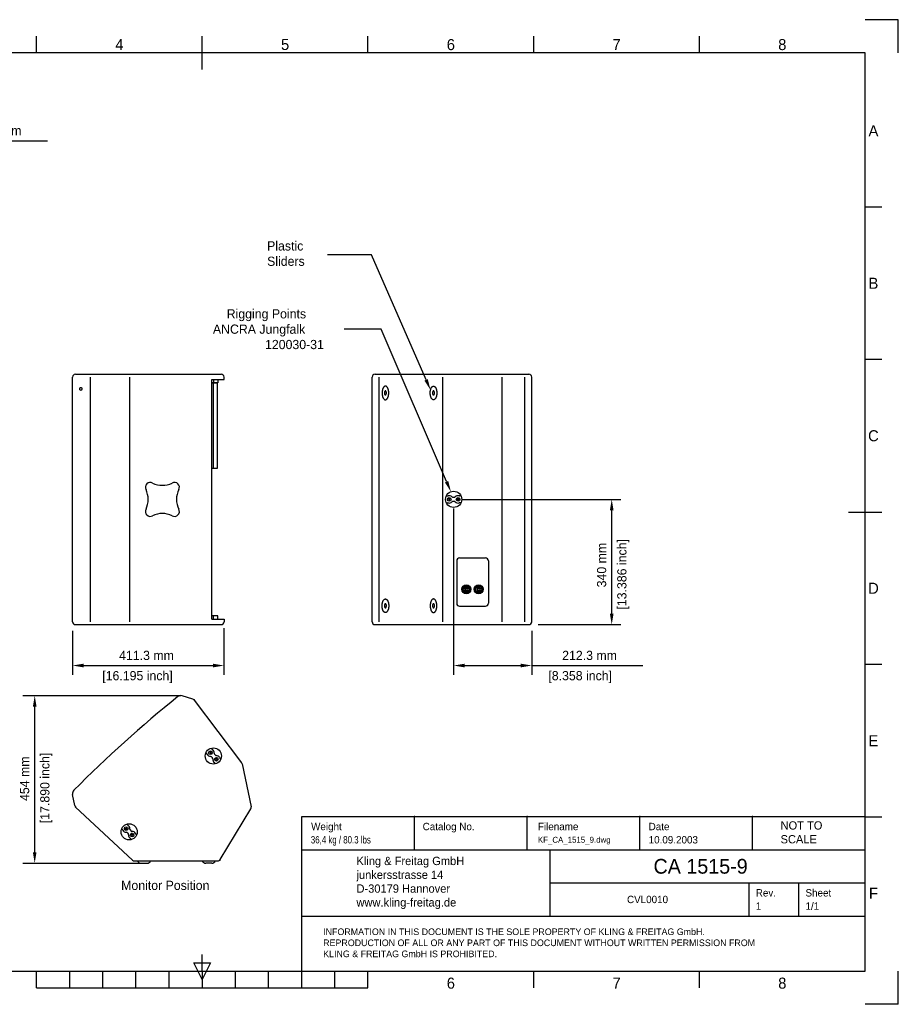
# Model space of a CAD drawing. Extents: x -90 to 3690, y 549 to 3222.
# Tile 2 of 2: x 1304 to 3690, y 549 to 3222. Entities that reach past the tile are written whole.
import ezdxf
from ezdxf.enums import TextEntityAlignment as Align

# ---------------------------------------------------------------- set-up
doc = ezdxf.new("R2010")
doc.units = 0
for name, color, linetype in [('KF_CA_1515_9_DIM', 1, 'CONTINUOUS'), ('KF_CA_1515_9_REAR', 7, 'CONTINUOUS'), ('KF_CA_1515_9_SIDE', 7, 'CONTINUOUS'), ('KF_CA_1515_9_TOP', 7, 'CONTINUOUS'), ('KF_FRAME_025', 7, 'CONTINUOUS'), ('KF_FRAME_050', 6, 'CONTINUOUS'), ('KF_FRAME_070', 5, 'CONTINUOUS'), ('KF_FRAME_200', 8, 'CONTINUOUS')]:
    doc.layers.add(name, color=color, linetype=linetype)

# ---------------------------------------------------------------- blocks, each defined once
blk = doc.blocks.new('KF_CA_1515_9_SIDE')
at = {"layer": 'KF_CA_1515_9_SIDE'}
for p, q in [((-197.7, 0), (197.7, 0)), ((-205.7, -672), (-205.7, -8)), ((-157, -672), (-157, -8)), ((-50.4, -672), (-50.4, -8)), ((172.2, -665), (172.2, -15)), ((172.2, -15), (205.7, -15)), ((189.2, -24), (172.2, -24)), ((189.2, -24), (172.2, -24)), ((172.2, -24), (176.2, -24)), ((176.2, -24), (176.2, -256)), ((176.2, -24), (187.2, -24)), ((177.2, -15), (177.2, -24)), ((187.2, -24), (187.2, -256)), ((189.2, -15), (189.2, -24)), ((205.7, -15), (205.7, -8)), ((187.2, -256), (172.2, -256)), ((189.2, -656), (172.2, -656)), ((172.2, -665), (205.7, -665)), ((177.2, -665), (177.2, -656)), ((189.2, -665), (189.2, -656)), ((205.7, -665), (205.7, -672)), ((-197.7, -680), (197.7, -680))]:
    blk.add_line(p, q, dxfattribs=at)
blk.add_polyline3d([(-183.2, -44, 0), (-183.4, -44, 0), (-183.5, -44, 0), (-183.6, -44, 0), (-183.8, -43.9, 0), (-183.9, -43.9, 0), (-184, -43.8, 0), (-184.1, -43.8, 0), (-184.3, -43.7, 0), (-184.4, -43.6, 0), (-184.5, -43.5, 0), (-184.6, -43.4, 0), (-184.7, -43.3, 0), (-184.8, -43.2, 0), (-184.9, -43.1, 0), (-185, -43, 0), (-185.1, -42.8, 0), (-185.2, -42.7, 0), (-185.3, -42.5, 0), (-185.4, -42.4, 0), (-185.5, -42.2, 0), (-185.5, -42.1, 0), (-185.6, -41.9, 0), (-185.6, -41.7, 0), (-185.7, -41.5, 0), (-185.7, -41.3, 0), (-185.8, -41.2, 0), (-185.8, -41, 0), (-185.9, -40.8, 0), (-185.9, -40.6, 0), (-185.9, -40.4, 0), (-185.9, -40.2, 0), (-185.9, -40, 0), (-185.9, -39.8, 0), (-185.9, -39.6, 0), (-185.9, -39.4, 0), (-185.9, -39.2, 0), (-185.8, -39, 0), (-185.8, -38.8, 0), (-185.7, -38.7, 0), (-185.7, -38.5, 0), (-185.6, -38.3, 0), (-185.6, -38.1, 0), (-185.5, -37.9, 0), (-185.5, -37.8, 0), (-185.4, -37.6, 0), (-185.3, -37.5, 0), (-185.2, -37.3, 0), (-185.1, -37.2, 0), (-185, -37, 0), (-184.9, -36.9, 0), (-184.8, -36.8, 0), (-184.7, -36.7, 0), (-184.6, -36.6, 0), (-184.5, -36.5, 0), (-184.4, -36.4, 0), (-184.3, -36.3, 0), (-184.1, -36.2, 0), (-184, -36.2, 0), (-183.9, -36.1, 0), (-183.8, -36.1, 0), (-183.6, -36, 0), (-183.5, -36, 0), (-183.4, -36, 0), (-183.2, -36, 0), (-183.1, -36, 0), (-183, -36, 0), (-182.8, -36, 0), (-182.7, -36.1, 0), (-182.6, -36.1, 0), (-182.5, -36.2, 0), (-182.3, -36.2, 0), (-182.2, -36.3, 0), (-182.1, -36.4, 0), (-182, -36.5, 0), (-181.9, -36.6, 0), (-181.7, -36.7, 0), (-181.6, -36.8, 0), (-181.5, -36.9, 0), (-181.4, -37, 0), (-181.3, -37.2, 0), (-181.2, -37.3, 0), (-181.2, -37.5, 0), (-181.1, -37.6, 0), (-181, -37.8, 0), (-180.9, -37.9, 0), (-180.9, -38.1, 0), (-180.8, -38.3, 0), (-180.8, -38.5, 0), (-180.7, -38.7, 0), (-180.7, -38.8, 0), (-180.6, -39, 0), (-180.6, -39.2, 0), (-180.6, -39.4, 0), (-180.6, -39.6, 0), (-180.6, -39.8, 0), (-180.6, -40, 0), (-180.6, -40.2, 0), (-180.6, -40.4, 0), (-180.6, -40.6, 0), (-180.6, -40.8, 0), (-180.6, -41, 0), (-180.7, -41.2, 0), (-180.7, -41.3, 0), (-180.8, -41.5, 0), (-180.8, -41.7, 0), (-180.9, -41.9, 0), (-180.9, -42.1, 0), (-181, -42.2, 0), (-181.1, -42.4, 0), (-181.2, -42.5, 0), (-181.2, -42.7, 0), (-181.3, -42.8, 0), (-181.4, -43, 0), (-181.5, -43.1, 0), (-181.6, -43.2, 0), (-181.7, -43.3, 0), (-181.9, -43.4, 0), (-182, -43.5, 0), (-182.1, -43.6, 0), (-182.2, -43.7, 0), (-182.3, -43.8, 0), (-182.5, -43.8, 0), (-182.6, -43.9, 0), (-182.7, -43.9, 0), (-182.8, -44, 0), (-183, -44, 0), (-183.1, -44, 0), (-183.2, -44, 0)], dxfattribs=at)
for centre, radius, start, end in [((-197.7, -8), 8, 90, 180), ((197.7, -8), 8, 0, 90), ((5, -306.8), 13, 58.6012, 211.4006), ((71.5, -306.8), 13, 328.6012, 121.4006), ((-62.2, -340), 62, 334.7358, 25.264), ((38.2, -239.6), 62, 244.7358, 295.264), ((138.6, -340), 62, 154.7358, 205.264), ((5, -373.2), 13, 148.6012, 301.4006), ((71.5, -373.2), 13, 238.6013, 31.4006), ((38.2, -440.4), 62, 64.7358, 115.264), ((-197.7, -672), 8, 180, 270), ((197.7, -672), 8, 270, 0)]:
    blk.add_arc(centre, radius, start, end, dxfattribs=at)
blk = doc.blocks.new('KF_CA_1515_9_REAR')
at = {"layer": 'KF_CA_1515_9_REAR'}
for p, q in [((-208.8, 0), (208.8, 0)), ((-216.8, -672), (-216.8, -8)), ((-197.5, -672), (-197.5, -8)), ((-24.4, -672), (-24.4, -8)), ((136, -672), (136, -8)), ((197.9, -672), (197.9, -8)), ((216.8, -672), (216.8, -8)), ((-15.3, -330.5), (-11, -330.5)), ((-9.6, -337.9), (-7.5, -340)), ((-9.6, -342.1), (-7.5, -340)), ((-7.5, -340), (-5.3, -337.9)), ((-7.5, -340), (-5.3, -342.1)), ((6.7, -334.5), (2.4, -334.5)), ((6.7, -345.5), (2.4, -345.5)), ((16.5, -340), (14.4, -337.9)), ((16.5, -340), (14.4, -342.1)), ((18.7, -337.9), (16.5, -340)), ((18.7, -342.1), (16.5, -340)), ((24.4, -330.5), (20.1, -330.5)), ((-15.3, -349.5), (-11, -349.5)), ((24.4, -349.5), (20.1, -349.5)), ((12.8, -507), (12.8, -622)), ((20.8, -499), (90.8, -499)), ((98.8, -507), (98.8, -622)), ((30.1, -581.3), (31.1, -581.3)), ((30.1, -587), (31.1, -587)), ((35.4, -580.5), (35.1, -580.2)), ((35.2, -588.2), (35.5, -587.9)), ((37.3, -582.3), (36.8, -581.8)), ((36.8, -586.5), (37.3, -586)), ((41, -582.2), (41.5, -581.7)), ((41.5, -586.4), (41, -585.9)), ((42.8, -580.4), (43.1, -580)), ((43.2, -588.1), (42.9, -587.8)), ((47.5, -582.2), (48.5, -582.2)), ((47.5, -586), (48.5, -586)), ((63.5, -581.3), (64.5, -581.3)), ((63.5, -587), (64.5, -587)), ((68.8, -580.5), (68.5, -580.2)), ((68.6, -588.2), (68.9, -587.9)), ((70.7, -582.3), (70.2, -581.8)), ((70.2, -586.5), (70.7, -586)), ((74.4, -582.2), (74.9, -581.7)), ((74.9, -586.4), (74.4, -585.9)), ((76.2, -580.4), (76.5, -580)), ((76.6, -588.1), (76.3, -587.8)), ((80.9, -582.2), (81.9, -582.2)), ((80.9, -586), (81.9, -586)), ((20.8, -630), (90.8, -630)), ((-208.8, -680), (208.8, -680))]:
    blk.add_line(p, q, dxfattribs=at)
for points in [[(-180.7, -32.6, 0), (-181.1, -32.7, 0), (-181.6, -32.7, 0), (-182, -32.8, 0), (-182.4, -33, 0), (-182.9, -33.2, 0), (-183.3, -33.4, 0), (-183.7, -33.7, 0), (-184.1, -34, 0), (-184.5, -34.4, 0), (-184.9, -34.8, 0), (-185.3, -35.3, 0), (-185.7, -35.7, 0), (-186, -36.3, 0), (-186.4, -36.8, 0), (-186.7, -37.4, 0), (-187, -38, 0), (-187.4, -38.7, 0), (-187.6, -39.4, 0), (-187.9, -40.1, 0), (-188.2, -40.9, 0), (-188.4, -41.6, 0), (-188.6, -42.4, 0), (-188.8, -43.2, 0), (-189, -44, 0), (-189.2, -44.9, 0), (-189.3, -45.8, 0), (-189.4, -46.6, 0), (-189.5, -47.5, 0), (-189.6, -48.4, 0), (-189.6, -49.3, 0), (-189.7, -50.2, 0), (-189.7, -51.1, 0), (-189.7, -52, 0), (-189.6, -52.9, 0), (-189.6, -53.8, 0), (-189.5, -54.7, 0), (-189.4, -55.6, 0), (-189.3, -56.5, 0), (-189.2, -57.4, 0), (-189, -58.2, 0), (-188.8, -59, 0), (-188.6, -59.9, 0), (-188.4, -60.6, 0), (-188.2, -61.4, 0), (-187.9, -62.1, 0), (-187.6, -62.9, 0), (-187.4, -63.6, 0), (-187, -64.2, 0), (-186.7, -64.8, 0), (-186.4, -65.4, 0), (-186, -66, 0), (-185.7, -66.5, 0), (-185.3, -67, 0), (-184.9, -67.4, 0), (-184.5, -67.9, 0), (-184.1, -68.2, 0), (-183.7, -68.5, 0), (-183.3, -68.8, 0), (-182.9, -69.1, 0), (-182.4, -69.3, 0), (-182, -69.4, 0), (-181.6, -69.5, 0), (-181.1, -69.6, 0), (-180.7, -69.6, 0), (-180.2, -69.6, 0), (-179.8, -69.5, 0), (-179.4, -69.4, 0), (-178.9, -69.3, 0), (-178.5, -69.1, 0), (-178.1, -68.8, 0), (-177.6, -68.5, 0), (-177.2, -68.2, 0), (-176.8, -67.9, 0), (-176.4, -67.4, 0), (-176.1, -67, 0), (-175.7, -66.5, 0), (-175.3, -66, 0), (-175, -65.4, 0), (-174.6, -64.8, 0), (-174.3, -64.2, 0), (-174, -63.6, 0), (-173.7, -62.9, 0), (-173.4, -62.1, 0), (-173.2, -61.4, 0), (-173, -60.6, 0), (-172.7, -59.9, 0), (-172.5, -59, 0), (-172.4, -58.2, 0), (-172.2, -57.4, 0), (-172.1, -56.5, 0), (-171.9, -55.6, 0), (-171.8, -54.7, 0), (-171.8, -53.8, 0), (-171.7, -52.9, 0), (-171.7, -52, 0), (-171.7, -51.1, 0), (-171.7, -50.2, 0), (-171.7, -49.3, 0), (-171.8, -48.4, 0), (-171.8, -47.5, 0), (-171.9, -46.6, 0), (-172.1, -45.8, 0), (-172.2, -44.9, 0), (-172.4, -44, 0), (-172.5, -43.2, 0), (-172.7, -42.4, 0), (-173, -41.6, 0), (-173.2, -40.9, 0), (-173.4, -40.1, 0), (-173.7, -39.4, 0), (-174, -38.7, 0), (-174.3, -38, 0), (-174.6, -37.4, 0), (-175, -36.8, 0), (-175.3, -36.3, 0), (-175.7, -35.7, 0), (-176.1, -35.3, 0), (-176.4, -34.8, 0), (-176.8, -34.4, 0), (-177.2, -34, 0), (-177.6, -33.7, 0), (-178.1, -33.4, 0), (-178.5, -33.2, 0), (-178.9, -33, 0), (-179.4, -32.8, 0), (-179.8, -32.7, 0), (-180.2, -32.7, 0), (-180.7, -32.6, 0)], [(-180.7, -45.6, 0), (-180.8, -45.6, 0), (-180.9, -45.6, 0), (-181.1, -45.6, 0), (-181.2, -45.7, 0), (-181.3, -45.7, 0), (-181.5, -45.8, 0), (-181.6, -45.9, 0), (-181.7, -46, 0), (-181.8, -46.1, 0), (-182, -46.2, 0), (-182.1, -46.4, 0), (-182.2, -46.5, 0), (-182.3, -46.7, 0), (-182.4, -46.8, 0), (-182.5, -47, 0), (-182.6, -47.2, 0), (-182.7, -47.4, 0), (-182.8, -47.6, 0), (-182.8, -47.8, 0), (-182.9, -48, 0), (-183, -48.3, 0), (-183.1, -48.5, 0), (-183.1, -48.8, 0), (-183.2, -49, 0), (-183.2, -49.3, 0), (-183.3, -49.5, 0), (-183.3, -49.8, 0), (-183.3, -50, 0), (-183.4, -50.3, 0), (-183.4, -50.6, 0), (-183.4, -50.9, 0), (-183.4, -51.1, 0), (-183.4, -51.4, 0), (-183.4, -51.7, 0), (-183.4, -51.9, 0), (-183.3, -52.2, 0), (-183.3, -52.5, 0), (-183.3, -52.7, 0), (-183.2, -53, 0), (-183.2, -53.3, 0), (-183.1, -53.5, 0), (-183.1, -53.7, 0), (-183, -54, 0), (-182.9, -54.2, 0), (-182.8, -54.4, 0), (-182.8, -54.7, 0), (-182.7, -54.9, 0), (-182.6, -55.1, 0), (-182.5, -55.2, 0), (-182.4, -55.4, 0), (-182.3, -55.6, 0), (-182.2, -55.7, 0), (-182.1, -55.9, 0), (-182, -56, 0), (-181.8, -56.1, 0), (-181.7, -56.3, 0), (-181.6, -56.4, 0), (-181.5, -56.4, 0), (-181.3, -56.5, 0), (-181.2, -56.6, 0), (-181.1, -56.6, 0), (-180.9, -56.7, 0), (-180.8, -56.7, 0), (-180.7, -56.7, 0), (-180.5, -56.7, 0), (-180.4, -56.7, 0), (-180.3, -56.6, 0), (-180.2, -56.6, 0), (-180, -56.5, 0), (-179.9, -56.4, 0), (-179.8, -56.4, 0), (-179.6, -56.3, 0), (-179.5, -56.1, 0), (-179.4, -56, 0), (-179.3, -55.9, 0), (-179.2, -55.7, 0), (-179.1, -55.6, 0), (-179, -55.4, 0), (-178.9, -55.2, 0), (-178.8, -55.1, 0), (-178.7, -54.9, 0), (-178.6, -54.7, 0), (-178.5, -54.4, 0), (-178.4, -54.2, 0), (-178.4, -54, 0), (-178.3, -53.7, 0), (-178.2, -53.5, 0), (-178.2, -53.3, 0), (-178.1, -53, 0), (-178.1, -52.7, 0), (-178.1, -52.5, 0), (-178, -52.2, 0), (-178, -51.9, 0), (-178, -51.7, 0), (-178, -51.4, 0), (-178, -51.1, 0), (-178, -50.9, 0), (-178, -50.6, 0), (-178, -50.3, 0), (-178, -50, 0), (-178.1, -49.8, 0), (-178.1, -49.5, 0), (-178.1, -49.3, 0), (-178.2, -49, 0), (-178.2, -48.8, 0), (-178.3, -48.5, 0), (-178.4, -48.3, 0), (-178.4, -48, 0), (-178.5, -47.8, 0), (-178.6, -47.6, 0), (-178.7, -47.4, 0), (-178.8, -47.2, 0), (-178.9, -47, 0), (-179, -46.8, 0), (-179.1, -46.7, 0), (-179.2, -46.5, 0), (-179.3, -46.4, 0), (-179.4, -46.2, 0), (-179.5, -46.1, 0), (-179.6, -46, 0), (-179.8, -45.9, 0), (-179.9, -45.8, 0), (-180, -45.7, 0), (-180.2, -45.7, 0), (-180.3, -45.6, 0), (-180.4, -45.6, 0), (-180.5, -45.6, 0), (-180.7, -45.6, 0)], [(-50.1, -32.6, 0), (-49.6, -32.7, 0), (-49.2, -32.7, 0), (-48.8, -32.8, 0), (-48.3, -33, 0), (-47.9, -33.2, 0), (-47.5, -33.4, 0), (-47, -33.7, 0), (-46.6, -34, 0), (-46.2, -34.4, 0), (-45.8, -34.8, 0), (-45.5, -35.3, 0), (-45.1, -35.7, 0), (-44.7, -36.3, 0), (-44.4, -36.8, 0), (-44, -37.4, 0), (-43.7, -38, 0), (-43.4, -38.7, 0), (-43.1, -39.4, 0), (-42.8, -40.1, 0), (-42.6, -40.9, 0), (-42.4, -41.6, 0), (-42.1, -42.4, 0), (-41.9, -43.2, 0), (-41.8, -44, 0), (-41.6, -44.9, 0), (-41.5, -45.8, 0), (-41.3, -46.6, 0), (-41.2, -47.5, 0), (-41.2, -48.4, 0), (-41.1, -49.3, 0), (-41.1, -50.2, 0), (-41.1, -51.1, 0), (-41.1, -52, 0), (-41.1, -52.9, 0), (-41.2, -53.8, 0), (-41.2, -54.7, 0), (-41.3, -55.6, 0), (-41.5, -56.5, 0), (-41.6, -57.4, 0), (-41.8, -58.2, 0), (-41.9, -59, 0), (-42.1, -59.9, 0), (-42.4, -60.6, 0), (-42.6, -61.4, 0), (-42.8, -62.1, 0), (-43.1, -62.9, 0), (-43.4, -63.6, 0), (-43.7, -64.2, 0), (-44, -64.8, 0), (-44.4, -65.4, 0), (-44.7, -66, 0), (-45.1, -66.5, 0), (-45.5, -67, 0), (-45.8, -67.4, 0), (-46.2, -67.9, 0), (-46.6, -68.2, 0), (-47, -68.5, 0), (-47.5, -68.8, 0), (-47.9, -69.1, 0), (-48.3, -69.3, 0), (-48.8, -69.4, 0), (-49.2, -69.5, 0), (-49.6, -69.6, 0), (-50.1, -69.6, 0), (-50.5, -69.6, 0), (-51, -69.5, 0), (-51.4, -69.4, 0), (-51.8, -69.3, 0), (-52.3, -69.1, 0), (-52.7, -68.8, 0), (-53.1, -68.5, 0), (-53.5, -68.2, 0), (-53.9, -67.9, 0), (-54.3, -67.4, 0), (-54.7, -67, 0), (-55.1, -66.5, 0), (-55.4, -66, 0), (-55.8, -65.4, 0), (-56.1, -64.8, 0), (-56.4, -64.2, 0), (-56.8, -63.6, 0), (-57, -62.9, 0), (-57.3, -62.1, 0), (-57.6, -61.4, 0), (-57.8, -60.6, 0), (-58, -59.9, 0), (-58.2, -59, 0), (-58.4, -58.2, 0), (-58.6, -57.4, 0), (-58.7, -56.5, 0), (-58.8, -55.6, 0), (-58.9, -54.7, 0), (-59, -53.8, 0), (-59, -52.9, 0), (-59.1, -52, 0), (-59.1, -51.1, 0), (-59.1, -50.2, 0), (-59, -49.3, 0), (-59, -48.4, 0), (-58.9, -47.5, 0), (-58.8, -46.6, 0), (-58.7, -45.8, 0), (-58.6, -44.9, 0), (-58.4, -44, 0), (-58.2, -43.2, 0), (-58, -42.4, 0), (-57.8, -41.6, 0), (-57.6, -40.9, 0), (-57.3, -40.1, 0), (-57, -39.4, 0), (-56.8, -38.7, 0), (-56.4, -38, 0), (-56.1, -37.4, 0), (-55.8, -36.8, 0), (-55.4, -36.3, 0), (-55.1, -35.7, 0), (-54.7, -35.3, 0), (-54.3, -34.8, 0), (-53.9, -34.4, 0), (-53.5, -34, 0), (-53.1, -33.7, 0), (-52.7, -33.4, 0), (-52.3, -33.2, 0), (-51.8, -33, 0), (-51.4, -32.8, 0), (-51, -32.7, 0), (-50.5, -32.7, 0), (-50.1, -32.6, 0)], [(-50.1, -45.6, 0), (-50.2, -45.6, 0), (-50.3, -45.6, 0), (-50.5, -45.6, 0), (-50.6, -45.7, 0), (-50.7, -45.7, 0), (-50.9, -45.8, 0), (-51, -45.9, 0), (-51.1, -46, 0), (-51.2, -46.1, 0), (-51.4, -46.2, 0), (-51.5, -46.4, 0), (-51.6, -46.5, 0), (-51.7, -46.7, 0), (-51.8, -46.8, 0), (-51.9, -47, 0), (-52, -47.2, 0), (-52.1, -47.4, 0), (-52.2, -47.6, 0), (-52.2, -47.8, 0), (-52.3, -48, 0), (-52.4, -48.3, 0), (-52.5, -48.5, 0), (-52.5, -48.8, 0), (-52.6, -49, 0), (-52.6, -49.3, 0), (-52.7, -49.5, 0), (-52.7, -49.8, 0), (-52.7, -50, 0), (-52.8, -50.3, 0), (-52.8, -50.6, 0), (-52.8, -50.9, 0), (-52.8, -51.1, 0), (-52.8, -51.4, 0), (-52.8, -51.7, 0), (-52.8, -51.9, 0), (-52.7, -52.2, 0), (-52.7, -52.5, 0), (-52.7, -52.7, 0), (-52.6, -53, 0), (-52.6, -53.3, 0), (-52.5, -53.5, 0), (-52.5, -53.7, 0), (-52.4, -54, 0), (-52.3, -54.2, 0), (-52.2, -54.4, 0), (-52.2, -54.7, 0), (-52.1, -54.9, 0), (-52, -55.1, 0), (-51.9, -55.2, 0), (-51.8, -55.4, 0), (-51.7, -55.6, 0), (-51.6, -55.7, 0), (-51.5, -55.9, 0), (-51.4, -56, 0), (-51.2, -56.1, 0), (-51.1, -56.3, 0), (-51, -56.4, 0), (-50.9, -56.4, 0), (-50.7, -56.5, 0), (-50.6, -56.6, 0), (-50.5, -56.6, 0), (-50.3, -56.7, 0), (-50.2, -56.7, 0), (-50.1, -56.7, 0), (-49.9, -56.7, 0), (-49.8, -56.7, 0), (-49.7, -56.6, 0), (-49.6, -56.6, 0), (-49.4, -56.5, 0), (-49.3, -56.4, 0), (-49.2, -56.4, 0), (-49, -56.3, 0), (-48.9, -56.1, 0), (-48.8, -56, 0), (-48.7, -55.9, 0), (-48.6, -55.7, 0), (-48.5, -55.6, 0), (-48.4, -55.4, 0), (-48.3, -55.2, 0), (-48.2, -55.1, 0), (-48.1, -54.9, 0), (-48, -54.7, 0), (-47.9, -54.4, 0), (-47.8, -54.2, 0), (-47.8, -54, 0), (-47.7, -53.7, 0), (-47.6, -53.5, 0), (-47.6, -53.3, 0), (-47.5, -53, 0), (-47.5, -52.7, 0), (-47.5, -52.5, 0), (-47.4, -52.2, 0), (-47.4, -51.9, 0), (-47.4, -51.7, 0), (-47.4, -51.4, 0), (-47.4, -51.1, 0), (-47.4, -50.9, 0), (-47.4, -50.6, 0), (-47.4, -50.3, 0), (-47.4, -50, 0), (-47.5, -49.8, 0), (-47.5, -49.5, 0), (-47.5, -49.3, 0), (-47.6, -49, 0), (-47.6, -48.8, 0), (-47.7, -48.5, 0), (-47.8, -48.3, 0), (-47.8, -48, 0), (-47.9, -47.8, 0), (-48, -47.6, 0), (-48.1, -47.4, 0), (-48.2, -47.2, 0), (-48.3, -47, 0), (-48.4, -46.8, 0), (-48.5, -46.7, 0), (-48.6, -46.5, 0), (-48.7, -46.4, 0), (-48.8, -46.2, 0), (-48.9, -46.1, 0), (-49, -46, 0), (-49.2, -45.9, 0), (-49.3, -45.8, 0), (-49.4, -45.7, 0), (-49.6, -45.7, 0), (-49.7, -45.6, 0), (-49.8, -45.6, 0), (-49.9, -45.6, 0), (-50.1, -45.6, 0)], [(-180.7, -647.4, 0), (-181.1, -647.3, 0), (-181.6, -647.3, 0), (-182, -647.2, 0), (-182.4, -647, 0), (-182.9, -646.8, 0), (-183.3, -646.6, 0), (-183.7, -646.3, 0), (-184.1, -646, 0), (-184.5, -645.6, 0), (-184.9, -645.2, 0), (-185.3, -644.7, 0), (-185.7, -644.3, 0), (-186, -643.7, 0), (-186.4, -643.2, 0), (-186.7, -642.6, 0), (-187, -642, 0), (-187.4, -641.3, 0), (-187.6, -640.6, 0), (-187.9, -639.9, 0), (-188.2, -639.1, 0), (-188.4, -638.4, 0), (-188.6, -637.6, 0), (-188.8, -636.8, 0), (-189, -636, 0), (-189.2, -635.1, 0), (-189.3, -634.2, 0), (-189.4, -633.4, 0), (-189.5, -632.5, 0), (-189.6, -631.6, 0), (-189.6, -630.7, 0), (-189.7, -629.8, 0), (-189.7, -628.9, 0), (-189.7, -628, 0), (-189.6, -627.1, 0), (-189.6, -626.2, 0), (-189.5, -625.3, 0), (-189.4, -624.4, 0), (-189.3, -623.5, 0), (-189.2, -622.6, 0), (-189, -621.8, 0), (-188.8, -621, 0), (-188.6, -620.1, 0), (-188.4, -619.4, 0), (-188.2, -618.6, 0), (-187.9, -617.9, 0), (-187.6, -617.1, 0), (-187.4, -616.4, 0), (-187, -615.8, 0), (-186.7, -615.2, 0), (-186.4, -614.6, 0), (-186, -614, 0), (-185.7, -613.5, 0), (-185.3, -613, 0), (-184.9, -612.6, 0), (-184.5, -612.1, 0), (-184.1, -611.8, 0), (-183.7, -611.5, 0), (-183.3, -611.2, 0), (-182.9, -610.9, 0), (-182.4, -610.7, 0), (-182, -610.6, 0), (-181.6, -610.5, 0), (-181.1, -610.4, 0), (-180.7, -610.4, 0), (-180.2, -610.4, 0), (-179.8, -610.5, 0), (-179.4, -610.6, 0), (-178.9, -610.7, 0), (-178.5, -610.9, 0), (-178.1, -611.2, 0), (-177.6, -611.5, 0), (-177.2, -611.8, 0), (-176.8, -612.1, 0), (-176.4, -612.6, 0), (-176.1, -613, 0), (-175.7, -613.5, 0), (-175.3, -614, 0), (-175, -614.6, 0), (-174.6, -615.2, 0), (-174.3, -615.8, 0), (-174, -616.4, 0), (-173.7, -617.1, 0), (-173.4, -617.9, 0), (-173.2, -618.6, 0), (-173, -619.4, 0), (-172.7, -620.1, 0), (-172.5, -621, 0), (-172.4, -621.8, 0), (-172.2, -622.6, 0), (-172.1, -623.5, 0), (-171.9, -624.4, 0), (-171.8, -625.3, 0), (-171.8, -626.2, 0), (-171.7, -627.1, 0), (-171.7, -628, 0), (-171.7, -628.9, 0), (-171.7, -629.8, 0), (-171.7, -630.7, 0), (-171.8, -631.6, 0), (-171.8, -632.5, 0), (-171.9, -633.4, 0), (-172.1, -634.2, 0), (-172.2, -635.1, 0), (-172.4, -636, 0), (-172.5, -636.8, 0), (-172.7, -637.6, 0), (-173, -638.4, 0), (-173.2, -639.1, 0), (-173.4, -639.9, 0), (-173.7, -640.6, 0), (-174, -641.3, 0), (-174.3, -642, 0), (-174.6, -642.6, 0), (-175, -643.2, 0), (-175.3, -643.7, 0), (-175.7, -644.3, 0), (-176.1, -644.7, 0), (-176.4, -645.2, 0), (-176.8, -645.6, 0), (-177.2, -646, 0), (-177.6, -646.3, 0), (-178.1, -646.6, 0), (-178.5, -646.8, 0), (-178.9, -647, 0), (-179.4, -647.2, 0), (-179.8, -647.3, 0), (-180.2, -647.3, 0), (-180.7, -647.4, 0)], [(-50.1, -647.4, 0), (-49.6, -647.3, 0), (-49.2, -647.3, 0), (-48.8, -647.2, 0), (-48.3, -647, 0), (-47.9, -646.8, 0), (-47.5, -646.6, 0), (-47, -646.3, 0), (-46.6, -646, 0), (-46.2, -645.6, 0), (-45.8, -645.2, 0), (-45.5, -644.7, 0), (-45.1, -644.3, 0), (-44.7, -643.7, 0), (-44.4, -643.2, 0), (-44, -642.6, 0), (-43.7, -642, 0), (-43.4, -641.3, 0), (-43.1, -640.6, 0), (-42.8, -639.9, 0), (-42.6, -639.1, 0), (-42.4, -638.4, 0), (-42.1, -637.6, 0), (-41.9, -636.8, 0), (-41.8, -636, 0), (-41.6, -635.1, 0), (-41.5, -634.2, 0), (-41.3, -633.4, 0), (-41.2, -632.5, 0), (-41.2, -631.6, 0), (-41.1, -630.7, 0), (-41.1, -629.8, 0), (-41.1, -628.9, 0), (-41.1, -628, 0), (-41.1, -627.1, 0), (-41.2, -626.2, 0), (-41.2, -625.3, 0), (-41.3, -624.4, 0), (-41.5, -623.5, 0), (-41.6, -622.6, 0), (-41.8, -621.8, 0), (-41.9, -621, 0), (-42.1, -620.1, 0), (-42.4, -619.4, 0), (-42.6, -618.6, 0), (-42.8, -617.9, 0), (-43.1, -617.1, 0), (-43.4, -616.4, 0), (-43.7, -615.8, 0), (-44, -615.2, 0), (-44.4, -614.6, 0), (-44.7, -614, 0), (-45.1, -613.5, 0), (-45.5, -613, 0), (-45.8, -612.6, 0), (-46.2, -612.1, 0), (-46.6, -611.8, 0), (-47, -611.5, 0), (-47.5, -611.2, 0), (-47.9, -610.9, 0), (-48.3, -610.7, 0), (-48.8, -610.6, 0), (-49.2, -610.5, 0), (-49.6, -610.4, 0), (-50.1, -610.4, 0), (-50.5, -610.4, 0), (-51, -610.5, 0), (-51.4, -610.6, 0), (-51.8, -610.7, 0), (-52.3, -610.9, 0), (-52.7, -611.2, 0), (-53.1, -611.5, 0), (-53.5, -611.8, 0), (-53.9, -612.1, 0), (-54.3, -612.6, 0), (-54.7, -613, 0), (-55.1, -613.5, 0), (-55.4, -614, 0), (-55.8, -614.6, 0), (-56.1, -615.2, 0), (-56.4, -615.8, 0), (-56.8, -616.4, 0), (-57, -617.1, 0), (-57.3, -617.9, 0), (-57.6, -618.6, 0), (-57.8, -619.4, 0), (-58, -620.1, 0), (-58.2, -621, 0), (-58.4, -621.8, 0), (-58.6, -622.6, 0), (-58.7, -623.5, 0), (-58.8, -624.4, 0), (-58.9, -625.3, 0), (-59, -626.2, 0), (-59, -627.1, 0), (-59.1, -628, 0), (-59.1, -628.9, 0), (-59.1, -629.8, 0), (-59, -630.7, 0), (-59, -631.6, 0), (-58.9, -632.5, 0), (-58.8, -633.4, 0), (-58.7, -634.2, 0), (-58.6, -635.1, 0), (-58.4, -636, 0), (-58.2, -636.8, 0), (-58, -637.6, 0), (-57.8, -638.4, 0), (-57.6, -639.1, 0), (-57.3, -639.9, 0), (-57, -640.6, 0), (-56.8, -641.3, 0), (-56.4, -642, 0), (-56.1, -642.6, 0), (-55.8, -643.2, 0), (-55.4, -643.7, 0), (-55.1, -644.3, 0), (-54.7, -644.7, 0), (-54.3, -645.2, 0), (-53.9, -645.6, 0), (-53.5, -646, 0), (-53.1, -646.3, 0), (-52.7, -646.6, 0), (-52.3, -646.8, 0), (-51.8, -647, 0), (-51.4, -647.2, 0), (-51, -647.3, 0), (-50.5, -647.3, 0), (-50.1, -647.4, 0)], [(-180.7, -623.3, 0), (-180.8, -623.3, 0), (-180.9, -623.3, 0), (-181.1, -623.4, 0), (-181.2, -623.4, 0), (-181.3, -623.5, 0), (-181.5, -623.6, 0), (-181.6, -623.6, 0), (-181.7, -623.7, 0), (-181.8, -623.9, 0), (-182, -624, 0), (-182.1, -624.1, 0), (-182.2, -624.3, 0), (-182.3, -624.4, 0), (-182.4, -624.6, 0), (-182.5, -624.8, 0), (-182.6, -624.9, 0), (-182.7, -625.1, 0), (-182.8, -625.4, 0), (-182.8, -625.6, 0), (-182.9, -625.8, 0), (-183, -626, 0), (-183.1, -626.3, 0), (-183.1, -626.5, 0), (-183.2, -626.7, 0), (-183.2, -627, 0), (-183.3, -627.3, 0), (-183.3, -627.5, 0), (-183.3, -627.8, 0), (-183.4, -628.1, 0), (-183.4, -628.3, 0), (-183.4, -628.6, 0), (-183.4, -628.9, 0), (-183.4, -629.1, 0), (-183.4, -629.4, 0), (-183.4, -629.7, 0), (-183.3, -630, 0), (-183.3, -630.2, 0), (-183.3, -630.5, 0), (-183.2, -630.7, 0), (-183.2, -631, 0), (-183.1, -631.2, 0), (-183.1, -631.5, 0), (-183, -631.7, 0), (-182.9, -632, 0), (-182.8, -632.2, 0), (-182.8, -632.4, 0), (-182.7, -632.6, 0), (-182.6, -632.8, 0), (-182.5, -633, 0), (-182.4, -633.2, 0), (-182.3, -633.3, 0), (-182.2, -633.5, 0), (-182.1, -633.6, 0), (-182, -633.8, 0), (-181.8, -633.9, 0), (-181.7, -634, 0), (-181.6, -634.1, 0), (-181.5, -634.2, 0), (-181.3, -634.3, 0), (-181.2, -634.3, 0), (-181.1, -634.4, 0), (-180.9, -634.4, 0), (-180.8, -634.4, 0), (-180.7, -634.4, 0), (-180.5, -634.4, 0), (-180.4, -634.4, 0), (-180.3, -634.4, 0), (-180.2, -634.3, 0), (-180, -634.3, 0), (-179.9, -634.2, 0), (-179.8, -634.1, 0), (-179.6, -634, 0), (-179.5, -633.9, 0), (-179.4, -633.8, 0), (-179.3, -633.6, 0), (-179.2, -633.5, 0), (-179.1, -633.3, 0), (-179, -633.2, 0), (-178.9, -633, 0), (-178.8, -632.8, 0), (-178.7, -632.6, 0), (-178.6, -632.4, 0), (-178.5, -632.2, 0), (-178.4, -632, 0), (-178.4, -631.7, 0), (-178.3, -631.5, 0), (-178.2, -631.2, 0), (-178.2, -631, 0), (-178.1, -630.7, 0), (-178.1, -630.5, 0), (-178.1, -630.2, 0), (-178, -630, 0), (-178, -629.7, 0), (-178, -629.4, 0), (-178, -629.1, 0), (-178, -628.9, 0), (-178, -628.6, 0), (-178, -628.3, 0), (-178, -628.1, 0), (-178, -627.8, 0), (-178.1, -627.5, 0), (-178.1, -627.3, 0), (-178.1, -627, 0), (-178.2, -626.7, 0), (-178.2, -626.5, 0), (-178.3, -626.3, 0), (-178.4, -626, 0), (-178.4, -625.8, 0), (-178.5, -625.6, 0), (-178.6, -625.4, 0), (-178.7, -625.1, 0), (-178.8, -624.9, 0), (-178.9, -624.8, 0), (-179, -624.6, 0), (-179.1, -624.4, 0), (-179.2, -624.3, 0), (-179.3, -624.1, 0), (-179.4, -624, 0), (-179.5, -623.9, 0), (-179.6, -623.7, 0), (-179.8, -623.6, 0), (-179.9, -623.6, 0), (-180, -623.5, 0), (-180.2, -623.4, 0), (-180.3, -623.4, 0), (-180.4, -623.3, 0), (-180.5, -623.3, 0), (-180.7, -623.3, 0)], [(-50.1, -623.3, 0), (-50.2, -623.3, 0), (-50.3, -623.3, 0), (-50.5, -623.4, 0), (-50.6, -623.4, 0), (-50.7, -623.5, 0), (-50.9, -623.6, 0), (-51, -623.6, 0), (-51.1, -623.7, 0), (-51.2, -623.9, 0), (-51.4, -624, 0), (-51.5, -624.1, 0), (-51.6, -624.3, 0), (-51.7, -624.4, 0), (-51.8, -624.6, 0), (-51.9, -624.8, 0), (-52, -624.9, 0), (-52.1, -625.1, 0), (-52.2, -625.4, 0), (-52.2, -625.6, 0), (-52.3, -625.8, 0), (-52.4, -626, 0), (-52.5, -626.3, 0), (-52.5, -626.5, 0), (-52.6, -626.7, 0), (-52.6, -627, 0), (-52.7, -627.3, 0), (-52.7, -627.5, 0), (-52.7, -627.8, 0), (-52.8, -628.1, 0), (-52.8, -628.3, 0), (-52.8, -628.6, 0), (-52.8, -628.9, 0), (-52.8, -629.1, 0), (-52.8, -629.4, 0), (-52.8, -629.7, 0), (-52.7, -630, 0), (-52.7, -630.2, 0), (-52.7, -630.5, 0), (-52.6, -630.7, 0), (-52.6, -631, 0), (-52.5, -631.2, 0), (-52.5, -631.5, 0), (-52.4, -631.7, 0), (-52.3, -632, 0), (-52.2, -632.2, 0), (-52.2, -632.4, 0), (-52.1, -632.6, 0), (-52, -632.8, 0), (-51.9, -633, 0), (-51.8, -633.2, 0), (-51.7, -633.3, 0), (-51.6, -633.5, 0), (-51.5, -633.6, 0), (-51.4, -633.8, 0), (-51.2, -633.9, 0), (-51.1, -634, 0), (-51, -634.1, 0), (-50.9, -634.2, 0), (-50.7, -634.3, 0), (-50.6, -634.3, 0), (-50.5, -634.4, 0), (-50.3, -634.4, 0), (-50.2, -634.4, 0), (-50.1, -634.4, 0), (-49.9, -634.4, 0), (-49.8, -634.4, 0), (-49.7, -634.4, 0), (-49.6, -634.3, 0), (-49.4, -634.3, 0), (-49.3, -634.2, 0), (-49.2, -634.1, 0), (-49, -634, 0), (-48.9, -633.9, 0), (-48.8, -633.8, 0), (-48.7, -633.6, 0), (-48.6, -633.5, 0), (-48.5, -633.3, 0), (-48.4, -633.2, 0), (-48.3, -633, 0), (-48.2, -632.8, 0), (-48.1, -632.6, 0), (-48, -632.4, 0), (-47.9, -632.2, 0), (-47.8, -632, 0), (-47.8, -631.7, 0), (-47.7, -631.5, 0), (-47.6, -631.2, 0), (-47.6, -631, 0), (-47.5, -630.7, 0), (-47.5, -630.5, 0), (-47.5, -630.2, 0), (-47.4, -630, 0), (-47.4, -629.7, 0), (-47.4, -629.4, 0), (-47.4, -629.1, 0), (-47.4, -628.9, 0), (-47.4, -628.6, 0), (-47.4, -628.3, 0), (-47.4, -628.1, 0), (-47.4, -627.8, 0), (-47.5, -627.5, 0), (-47.5, -627.3, 0), (-47.5, -627, 0), (-47.6, -626.7, 0), (-47.6, -626.5, 0), (-47.7, -626.3, 0), (-47.8, -626, 0), (-47.8, -625.8, 0), (-47.9, -625.6, 0), (-48, -625.4, 0), (-48.1, -625.1, 0), (-48.2, -624.9, 0), (-48.3, -624.8, 0), (-48.4, -624.6, 0), (-48.5, -624.4, 0), (-48.6, -624.3, 0), (-48.7, -624.1, 0), (-48.8, -624, 0), (-48.9, -623.9, 0), (-49, -623.7, 0), (-49.2, -623.6, 0), (-49.3, -623.6, 0), (-49.4, -623.5, 0), (-49.6, -623.4, 0), (-49.7, -623.4, 0), (-49.8, -623.3, 0), (-49.9, -623.3, 0), (-50.1, -623.3, 0)]]:
    blk.add_polyline3d(points, dxfattribs=at)
for centre, radius in [((4.5, -340), 22), ((-7.5, -340), 5), ((16.5, -340), 5), ((39.1, -584.1), 12), ((39.1, -584.1), 11.4), ((72.5, -584.1), 12), ((72.5, -584.1), 11.4)]:
    blk.add_circle(centre, radius, dxfattribs=at)
for centre, radius, start, end in [((-208.8, -8), 8, 90, 180), ((208.8, -8), 8, 0, 90), ((-11, -327.5), 3, 270, 285.9424), ((-7.5, -340), 10, 40.8322, 105.9424), ((-7.5, -340), 10, 254.0576, 319.1678), ((2.4, -331.5), 3, 220.8322, 270), ((2.4, -348.5), 3, 90, 139.1678), ((6.7, -331.5), 3, 270, 319.1678), ((6.7, -348.5), 3, 40.8322, 90), ((16.5, -340), 10, 74.0576, 139.1678), ((16.5, -340), 10, 220.8322, 285.9424), ((20.1, -327.5), 3, 254.0576, 270), ((-11, -352.5), 3, 74.0576, 90), ((20.1, -352.5), 3, 90, 105.9424), ((20.8, -507), 8, 90, 180), ((90.8, -507), 8, 0, 90), ((39.1, -584.1), 9.5, 162.5424, 197.4576), ((39.1, -584.1), 8.55, 12.8396, 160.5288), ((39.1, -584.1), 8.55, 199.4712, 347.1604), ((39.1, -584.1), 5.7, 135.8579, 225.8583), ((39.1, -584.1), 5.22, 45.8579, 135.8579), ((39.1, -584.1), 5.22, 225.8583, 315.8579), ((39.1, -584.1), 3.32, 135.8585, 225.8591), ((39.1, -584.1), 2.61, 45.857, 135.8588), ((39.1, -584.1), 2.61, 225.8597, 315.8588), ((39.1, -584.1), 3.32, 315.8585, 45.857), ((39.1, -584.1), 5.7, 315.8579, 45.8578), ((39.1, -584.1), 9.5, 348.463, 11.537), ((72.5, -584.1), 9.5, 162.5424, 197.4576), ((72.5, -584.1), 8.55, 12.8396, 160.5288), ((72.5, -584.1), 8.55, 199.4712, 347.1604), ((72.5, -584.1), 5.7, 135.8579, 225.8583), ((72.5, -584.1), 5.22, 45.8579, 135.8579), ((72.5, -584.1), 5.22, 225.8583, 315.8579), ((72.5, -584.1), 3.32, 135.8585, 225.8591), ((72.5, -584.1), 2.61, 45.857, 135.8588), ((72.5, -584.1), 2.61, 225.8597, 315.8588), ((72.5, -584.1), 3.32, 315.8585, 45.857), ((72.5, -584.1), 5.7, 315.8579, 45.8578), ((72.5, -584.1), 9.5, 348.463, 11.537), ((20.8, -622), 8, 180, 270), ((90.8, -622), 8, 270, 0), ((-208.8, -672), 8, 180, 270), ((208.8, -672), 8, 270, 0)]:
    blk.add_arc(centre, radius, start, end, dxfattribs=at)
blk = doc.blocks.new('KF_CA_1515_9_LAYOUT')
at = {"layer": 'KF_CA_1515_9_DIM'}
for p in [(2466, 509.7), (2772, 509.7), (3078, 509.7), (3384, 509.7)]:
    blk.add_point(p, dxfattribs=at)
at = {"layer": 'KF_FRAME_050'}
for p, q in [((1440, 2583), (1440, 2628)), ((1890, 2538), (1890, 2628)), ((2340, 2583), (2340, 2628)), ((2790, 2583), (2790, 2628)), ((3240, 2583), (3240, 2628)), ((3735, 2164.5), (3690, 2164.5)), ((3735, 1750.5), (3690, 1750.5)), ((3645, 1336.5), (3735, 1336.5)), ((3735, 922.5), (3690, 922.5)), ((3735, 508.5), (3690, 508.5)), ((1890, 90), (1890, 135)), ((1890, 67.5), (1867.5, 112.5)), ((1867.5, 112.5), (1912.5, 112.5)), ((1912.5, 112.5), (1890, 67.5)), ((1440, 45), (1440, 90)), ((1530, 45), (1530, 90)), ((1620, 45), (1620, 90)), ((1710, 45), (1710, 90)), ((1800, 45), (1800, 90)), ((1890, 90), (1890, 45)), ((1980, 45), (1980, 90)), ((2070, 45), (2070, 90)), ((2160, 45), (2160, 90)), ((2250, 45), (2250, 90)), ((2340, 45), (2340, 90)), ((2790, 45), (2790, 90)), ((3240, 45), (3240, 90)), ((1440, 45), (2340, 45))]:
    blk.add_line(p, q, dxfattribs=at)
at = {"layer": 'KF_FRAME_070'}
for p, q in [((3690, 2583), (90, 2583)), ((3690, 90), (3690, 2583)), ((2160, 509.7), (3690, 509.7)), ((2160, 239.7), (2160, 509.7)), ((2466, 419.7), (2466, 509.7)), ((2772, 419.7), (2772, 509.7)), ((3078, 419.7), (3078, 509.7)), ((3384, 419.7), (3384, 509.7)), ((2160, 419.7), (3690, 419.7)), ((2835, 239.7), (2835, 419.7)), ((2835, 329.7), (3690, 329.7)), ((3375, 239.7), (3375, 329.7)), ((3510, 239.7), (3510, 329.7)), ((2160, 239.7), (3690, 239.7)), ((2160, 90), (2160, 239.7)), ((90, 90), (3690, 90))]:
    blk.add_line(p, q, dxfattribs=at)
at = {"layer": 'KF_FRAME_200'}
for p, q in [((3780, 2673), (3690, 2673)), ((3780, 2583), (3780, 2673)), ((3780, 0), (3780, 90)), ((3780, 0), (3690, 0))]:
    blk.add_line(p, q, dxfattribs=at)
at = {"layer": 'KF_CA_1515_9_DIM'}
for s, height, p in [('NOT TO ', 22.5, (3460.3, 474.4)), ('SCALE', 22.5, (3460.3, 436.9)), ('Kling & Freitag GmbH', 22.5, (2308.7, 378)), ('junkersstrasse 14', 22.5, (2308.7, 340.5)), ('D-30179 Hannover', 22.5, (2308.7, 303)), ('www.kling-freitag.de', 22.5, (2308.7, 265.5)), ('INFORMATION IN THIS DOCUMENT IS THE SOLE PROPERTY OF KLING & FREITAG GmbH. ', 18, (2218.3, 188)), ('REPRODUCTION OF ALL OR ANY PART OF THIS DOCUMENT WITHOUT WRITTEN PERMISSION FROM ', 18, (2218.3, 158)), ('KLING & FREITAG GmbH IS PROHIBITED.', 18, (2218.3, 128))]:
    blk.add_text(s, height=height, dxfattribs=at).set_placement(p)
at = {"layer": 'KF_FRAME_025'}
for s, p in [('Weight', (2185.5, 482.7)), ('Catalog No.', (2488.4, 482.7)), ('Filename', (2801.4, 482.7)), ('Date', (3102.1, 482.7)), ('Rev.', (3393, 302.7)), ('Sheet', (3528, 302.7))]:
    blk.add_text(s, height=20, dxfattribs=at).set_placement(p, align=Align.MIDDLE_LEFT)
at = {"layer": 'KF_FRAME_025', "width": 0.8}
blk.add_text('36,4 kg / 80.3 lbs', height=20, dxfattribs=at).set_placement((2184.8, 436.7))
at = {"layer": 'KF_FRAME_025'}
for s, height, p in [('KF_CA_1515_9.dwg', 16, (2801.4, 438.7)), ('10.09.2003', 20, (3102.1, 436.7)), ('1', 20, (3393, 256.7)), ('1/1', 20, (3528, 256.7))]:
    blk.add_text(s, height=height, dxfattribs=at).set_placement(p)
at = {"layer": 'KF_FRAME_050'}
for s, p in [('4', (1665, 2605.5)), ('5', (2115, 2605.5)), ('6', (2565, 2605.5)), ('7', (3015, 2605.5)), ('8', (3465, 2605.5)), ('A', (3712.5, 2371.5)), ('B', (3712.5, 1957.5)), ('C', (3712.5, 1543.5)), ('D', (3712.5, 1129.5)), ('E', (3712.5, 715.5)), ('F', (3712.5, 301.5)), ('6', (2565, 57.5)), ('7', (3015, 57.5)), ('8', (3465, 57.5))]:
    blk.add_text(s, height=30, dxfattribs=at).set_placement(p, align=Align.MIDDLE)
for s, height, p in [('CA 1515-9', 40, (3115.3, 354.7)), ('CVL0010', 20, (3043.3, 274.7))]:
    blk.add_text(s, height=height, dxfattribs=at).set_placement(p)
blk = doc.blocks.new('KF_CA_1515_9_TOP')
at = {"layer": 'KF_CA_1515_9_TOP'}
for p, q in [((20.3, 411), (-133.3, 364)), ((195.7, 258.3), (28, 409.3)), ((43.8, 403.2), (56.4, 391.8)), ((-197.2, 257.7), (-137.9, 360.4)), ((187, 274.2), (174.4, 285.6)), ((-216.8, 42.2), (-198.2, 254.4)), ((216.8, 42.2), (198.3, 253)), ((-163.4, 209.3), (-163.4, 205.1)), ((-159.4, 187.3), (-159.4, 191.7)), ((-156, 203.6), (-153.9, 201.5)), ((-153.9, 201.5), (-156, 199.4)), ((-151.8, 203.6), (-153.9, 201.5)), ((-153.9, 201.5), (-151.8, 199.4)), ((-148.4, 187.3), (-148.4, 191.7)), ((-144.4, 209.3), (-144.4, 205.1)), ((144.4, 209.3), (144.4, 205.1)), ((148.4, 187.3), (148.4, 191.7)), ((151.8, 203.6), (153.9, 201.5)), ((153.9, 201.5), (151.8, 199.4)), ((156, 203.6), (153.9, 201.5)), ((153.9, 201.5), (156, 199.4)), ((159.4, 187.3), (159.4, 191.7)), ((163.4, 209.3), (163.4, 205.1)), ((-163.4, 169.7), (-163.4, 173.9)), ((-153.9, 177.5), (-156, 179.6)), ((-156, 175.4), (-153.9, 177.5)), ((-153.9, 177.5), (-151.8, 179.6)), ((-151.8, 175.4), (-153.9, 177.5)), ((-144.4, 169.7), (-144.4, 173.9)), ((144.4, 169.7), (144.4, 173.9)), ((153.9, 177.5), (151.8, 179.6)), ((151.8, 175.4), (153.9, 177.5)), ((153.9, 177.5), (156, 179.6)), ((156, 175.4), (153.9, 177.5)), ((163.4, 169.7), (163.4, 173.9)), ((-215.7, 37.4), (-199.9, 11.1)), ((215.7, 37.4), (199.9, 11.1))]:
    blk.add_line(p, q, dxfattribs=at)
for centre, radius in [((-153.9, 189.5), 22), ((-153.9, 201.5), 5), ((153.9, 189.5), 22), ((153.9, 201.5), 5), ((-153.9, 177.5), 5), ((153.9, 177.5), 5)]:
    blk.add_circle(centre, radius, dxfattribs=at)
for centre, radius, start, end in [((22.7, 403.3), 8, 47.9999, 107), ((37.1, 395.8), 10, 48, 114.4218), ((49.7, 384.4), 10, 341.5782, 48), ((-131, 356.4), 8, 107, 150.0001), ((167.7, 278.2), 10, 48, 114.4218), ((180.3, 266.8), 10, 341.5782, 48), ((-190.3, 253.7), 8, 150.0001, 174.9999), ((190.4, 252.3), 8, 5.0001, 47.9999), ((-153.9, 201.5), 10, 164.0576, 229.1678), ((-166.4, 205.1), 3, 344.0576, 0), ((-162.4, 191.7), 3, 0, 49.1678), ((-162.4, 187.3), 3, 310.8322, 0), ((-145.4, 191.7), 3, 130.8322, 180), ((-145.4, 187.3), 3, 180, 229.1678), ((-153.9, 201.5), 10, 310.8322, 15.9424), ((-141.4, 205.1), 3, 180, 195.9424), ((153.9, 201.5), 10, 164.0576, 229.1678), ((141.4, 205.1), 3, 344.0576, 0), ((145.4, 191.7), 3, 0, 49.1678), ((145.4, 187.3), 3, 310.8322, 0), ((162.4, 191.7), 3, 130.8322, 180), ((162.4, 187.3), 3, 180, 229.1678), ((153.9, 201.5), 10, 310.8322, 15.9424), ((166.4, 205.1), 3, 180, 195.9424), ((-153.9, 177.5), 10, 130.8322, 195.9424), ((-166.4, 173.9), 3, 0, 15.9424), ((-153.9, 177.5), 10, 344.0576, 49.1678), ((-141.4, 173.9), 3, 164.0576, 180), ((153.9, 177.5), 10, 130.8322, 195.9424), ((141.4, 173.9), 3, 0, 15.9424), ((153.9, 177.5), 10, 344.0576, 49.1678), ((166.4, 173.9), 3, 164.0576, 180), ((-208.8, 41.5), 8, 174.9999, 211.0007), ((208.8, 41.5), 8, 329.001, 5.0001), ((-189.2, 17.6), 12.5, 211.0007, 266.9305), ((-0.1, 3544.3), 3544.3, 266.9305, 273.0715), ((189.2, 17.6), 12.5, 273.0715, 329.001)]:
    blk.add_arc(centre, radius, start, end, dxfattribs=at)
for p in [(22.7, 411.3), (-216.8, 41.5), (216.8, 41.5)]:
    blk.add_point(p, dxfattribs=at)

msp = doc.modelspace()

# ---------------------------------------------------------------- linework, layer by layer
at = {"layer": 'KF_CA_1515_9_DIM'}
for p, q in [((1077.7, 2893.3), (1379.4, 2893.3)), ((2259.8, 2583.7), (2139.8, 2583.7)), ((2259.8, 2583.7), (2139.8, 2583.7)), ((2407.7, 2244.1), (2259.8, 2583.7)), ((2285.5, 2381.8), (2184.9, 2381.8)), ((2463.2, 1968), (2285.5, 2381.8)), ((2507.4, 1919.7), (2936.7, 1919.7)), ((2482.4, 1894.7), (2482.4, 1443.6)), ((2911.7, 1609.7), (2911.7, 1889.7)), ((2711.7, 1579.7), (2936.7, 1579.7)), ((1447.6, 1562.7), (1447.6, 1443.6)), ((1858.9, 1569.7), (1858.9, 1443.6)), ((2694.7, 1562.7), (2694.7, 1443.6)), ((1477.6, 1468.6), (1828.9, 1468.6)), ((2512.4, 1468.6), (2664.7, 1468.6)), ((2694.7, 1468.6), (2996.4, 1468.6)), ((1312.2, 1386.9), (1741.5, 1386.9)), ((1344.9, 961.9), (1344.9, 1356.9)), ((1312.2, 931.9), (1633.4, 931.9))]:
    msp.add_line(p, q, dxfattribs=at)
for points in [[(2412.3, 2246.1), (2419.7, 2216.6), (2403.1, 2242.2)], [(2467.8, 1970), (2475.1, 1940.4), (2458.6, 1966)], [(2906.7, 1889.7), (2916.7, 1889.7), (2911.7, 1919.7)], [(2906.7, 1609.7), (2916.7, 1609.7), (2911.7, 1579.7)], [(1477.6, 1473.6), (1477.6, 1463.6), (1447.6, 1468.6)], [(1828.9, 1473.6), (1828.9, 1463.6), (1858.9, 1468.6)], [(2512.4, 1473.6), (2512.4, 1463.6), (2482.4, 1468.6)], [(2664.7, 1473.6), (2664.7, 1463.6), (2694.7, 1468.6)], [(1339.9, 1356.9), (1349.9, 1356.9), (1344.9, 1386.9)], [(1339.9, 961.9), (1349.9, 961.9), (1344.9, 931.9)]]:
    msp.add_solid(points, dxfattribs=at)

# ---------------------------------------------------------------- block references
msp.add_blockref('KF_CA_1515_9_LAYOUT', (-90.1, 548.9), dxfattribs=at)
at = {"layer": 'KF_CA_1515_9_REAR'}
msp.add_blockref('KF_CA_1515_9_REAR', (2477.9, 2259.7), dxfattribs=at)
at = {"layer": 'KF_CA_1515_9_SIDE'}
msp.add_blockref('KF_CA_1515_9_SIDE', (1653.3, 2259.7), dxfattribs=at)
at = {"layer": 'KF_CA_1515_9_TOP', "rotation": 222}
msp.add_blockref('KF_CA_1515_9_TOP', (1588.9, 1260.9), dxfattribs=at)

# ---------------------------------------------------------------- texts
at = {"layer": 'KF_CA_1515_9_DIM'}
for s, p in [('216.8 mm', (1160.2, 2908.3)), ('Plastic', (1975.9, 2595.3)), ('Sliders', (1975.9, 2553.7)), ('Rigging Points', (1866.2, 2411)), ('ANCRA Jungfalk  ', (1828.7, 2369.3)), ('120030-31', (1970.3, 2327.6)), ('411.3 mm', (1574.1, 1483.6)), ('212.3 mm', (2777.2, 1483.6)), ('[16.195 inch]', (1528.3, 1428.6)), ('[8.358 inch]', (2739.7, 1428.6)), ('Monitor Position', (1579.6, 859.4))]:
    msp.add_text(s, height=25, dxfattribs=at).set_placement(p)
for s, p in [('[13.386 inch]', (2951.7, 1620.5)), ('340 mm', (2896.7, 1680.9)), ('[17.890 inch]', (1384.9, 1040.6)), ('454 mm', (1329.9, 1101))]:
    msp.add_text(s, height=25, rotation=90, dxfattribs=at).set_placement(p)

doc.saveas('drawing.dxf')
